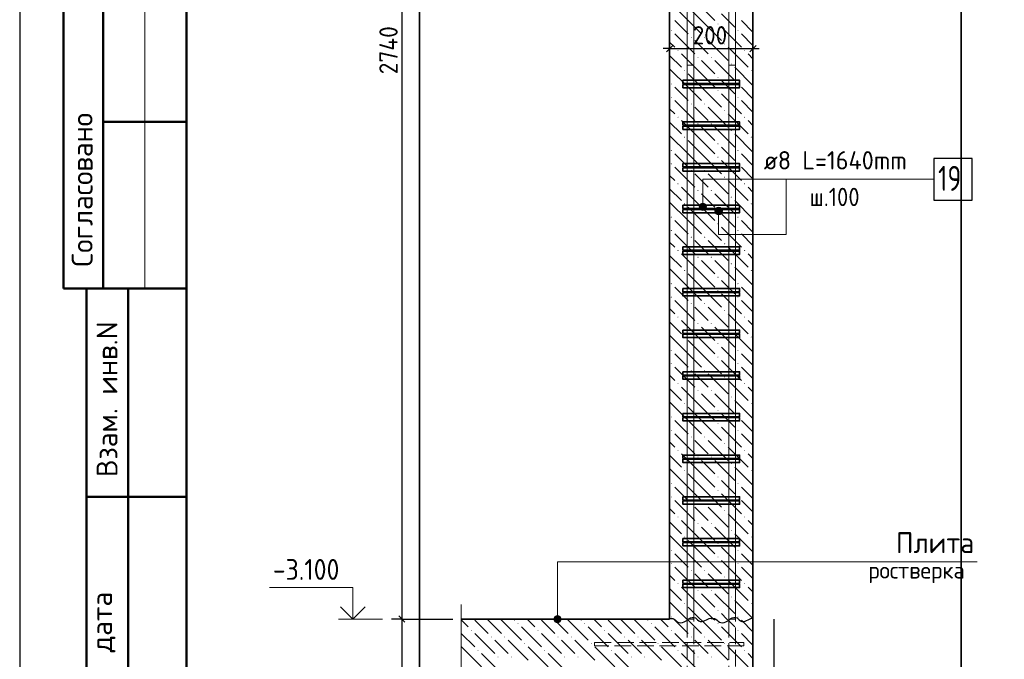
# Model space of a CAD drawing. Header units: millimetres. Extents: x 0 to 42000, y 0 to 29700.
# Tile 2 of 12: x 0 to 11817, y 4548 to 12227. Entities that reach past the tile are written whole.
import ezdxf

# ---------------------------------------------------------------- set-up
doc = ezdxf.new("R2010")
doc.units = ezdxf.units.MM
doc.linetypes.add('______2', pattern=[270, 200, -70])
doc.linetypes.add('______5', pattern=[1100, 800, -100, 100, -100])
for name, color, linetype, lineweight in [('S1 Продольная арматура', 7, 'Continuous', 35), ('Standard', 7, 'Continuous', 25), ('Выпуски арматуры Г-обр.', 52, 'Continuous', 25), ('Выпуски арматуры П-обр. равн.', 52, 'Continuous', 25), ('ЖБ Пилон', 7, 'Continuous', 35), ('ЖБ Плита Фундамента верхний уровень', 7, 'Continuous', 35), ('Позиционная метка диаметр_ шаг', 7, 'Continuous', 13), ('Позиционная метка линия выноска', 7, 'Continuous', 13), ('Примечания', 7, 'Continuous', 13)]:
    doc.layers.add(name, color=color, linetype=linetype, lineweight=lineweight)
doc.layers.add('Оси', color=7, linetype='______5')
doc.layers.add('Хомут', color=7, linetype='Continuous', lineweight=25, true_color=0x6e3c1e)
doc.styles.add('ISOCPEUR', font='txt')

msp = doc.modelspace()

# ---------------------------------------------------------------- hatches: boundary and pattern name
at = {"layer": 'ЖБ Пилон', "linetype": 'Continuous', "lineweight": 18, "transparency": 33554687}
for points in [[(8374, 12176), (8381, 12183), (8387, 12176), (8381, 12170)], [(7814, 12096), (7821, 12103), (7827, 12096), (7821, 12090)], [(8614, 12096), (8621, 12103), (8627, 12096), (8621, 12090)], [(8054, 12016), (8061, 12023), (8067, 12016), (8061, 12010)], [(8214, 12016), (8221, 12023), (8227, 12016), (8221, 12010)], [(8454, 11936), (8461, 11943), (8467, 11936), (8461, 11930)], [(7894, 11856), (7901, 11863), (7907, 11856), (7901, 11850)], [(8694, 11856), (8701, 11863), (8707, 11856), (8701, 11850)], [(8134, 11776), (8141, 11783), (8147, 11776), (8141, 11770)], [(8294, 11776), (8301, 11783), (8307, 11776), (8301, 11770)], [(8534, 11696), (8541, 11703), (8547, 11696), (8541, 11690)], [(7974, 11616), (7981, 11623), (7987, 11616), (7981, 11610)], [(8774, 11616), (8781, 11623), (8787, 11616), (8781, 11610)], [(7814, 11456), (7821, 11463), (7827, 11456), (7821, 11450)], [(8374, 11536), (8381, 11543), (8387, 11536), (8381, 11530)], [(8614, 11456), (8621, 11463), (8627, 11456), (8621, 11450)], [(8374, 11376), (8381, 11383), (8387, 11376), (8381, 11370)], [(7814, 11296), (7821, 11303), (7827, 11296), (7821, 11290)], [(8614, 11296), (8621, 11303), (8627, 11296), (8621, 11290)], [(8054, 11216), (8061, 11223), (8067, 11216), (8061, 11210)], [(8214, 11216), (8221, 11223), (8227, 11216), (8221, 11210)], [(8454, 11136), (8461, 11143), (8467, 11136), (8461, 11130)], [(7894, 11056), (7901, 11063), (7907, 11056), (7901, 11050)], [(8694, 11056), (8701, 11063), (8707, 11056), (8701, 11050)], [(8134, 10976), (8141, 10983), (8147, 10976), (8141, 10970)], [(8294, 10976), (8301, 10983), (8307, 10976), (8301, 10970)], [(8534, 10896), (8541, 10903), (8547, 10896), (8541, 10890)], [(7974, 10816), (7981, 10823), (7987, 10816), (7981, 10810)], [(8774, 10816), (8781, 10823), (8787, 10816), (8781, 10810)], [(7814, 10656), (7821, 10663), (7827, 10656), (7821, 10650)], [(8374, 10736), (8381, 10743), (8387, 10736), (8381, 10730)], [(8614, 10656), (8621, 10663), (8627, 10656), (8621, 10650)], [(8374, 10576), (8381, 10583), (8387, 10576), (8381, 10570)], [(7814, 10496), (7821, 10503), (7827, 10496), (7821, 10490)], [(8054, 10416), (8061, 10423), (8067, 10416), (8061, 10410)], [(8214, 10416), (8221, 10423), (8227, 10416), (8221, 10410)], [(8614, 10496), (8621, 10503), (8627, 10496), (8621, 10490)], [(8454, 10336), (8461, 10343), (8467, 10336), (8461, 10330)], [(7894, 10256), (7901, 10263), (7907, 10256), (7901, 10250)], [(8134, 10176), (8141, 10183), (8147, 10176), (8141, 10170)], [(8294, 10176), (8301, 10183), (8307, 10176), (8301, 10170)], [(8694, 10256), (8701, 10263), (8707, 10256), (8701, 10250)], [(8534, 10096), (8541, 10103), (8547, 10096), (8541, 10090)], [(7974, 10016), (7981, 10023), (7987, 10016), (7981, 10010)], [(8374, 9936), (8381, 9943), (8387, 9936), (8381, 9930)], [(8774, 10016), (8781, 10023), (8787, 10016), (8781, 10010)], [(7814, 9856), (7821, 9863), (7827, 9856), (7821, 9850)], [(8614, 9856), (8621, 9863), (8627, 9856), (8621, 9850)], [(7814, 9696), (7821, 9703), (7827, 9696), (7821, 9690)], [(8374, 9776), (8381, 9783), (8387, 9776), (8381, 9770)], [(8614, 9696), (8621, 9703), (8627, 9696), (8621, 9690)], [(8054, 9616), (8061, 9623), (8067, 9616), (8061, 9610)], [(8214, 9616), (8221, 9623), (8227, 9616), (8221, 9610)], [(7894, 9456), (7901, 9463), (7907, 9456), (7901, 9450)], [(8454, 9536), (8461, 9543), (8467, 9536), (8461, 9530)], [(8694, 9456), (8701, 9463), (8707, 9456), (8701, 9450)], [(8134, 9376), (8141, 9383), (8147, 9376), (8141, 9370)], [(8294, 9376), (8301, 9383), (8307, 9376), (8301, 9370)], [(7974, 9216), (7981, 9223), (7987, 9216), (7981, 9210)], [(8534, 9296), (8541, 9303), (8547, 9296), (8541, 9290)], [(8774, 9216), (8781, 9223), (8787, 9216), (8781, 9210)], [(8374, 9136), (8381, 9143), (8387, 9136), (8381, 9130)], [(7814, 9056), (7821, 9063), (7827, 9056), (7821, 9050)], [(8374, 8976), (8381, 8983), (8387, 8976), (8381, 8970)], [(8614, 9056), (8621, 9063), (8627, 9056), (8621, 9050)], [(7814, 8896), (7821, 8903), (7827, 8896), (7821, 8890)], [(8614, 8896), (8621, 8903), (8627, 8896), (8621, 8890)], [(8054, 8816), (8061, 8823), (8067, 8816), (8061, 8810)], [(8214, 8816), (8221, 8823), (8227, 8816), (8221, 8810)], [(7894, 8656), (7901, 8663), (7907, 8656), (7901, 8650)], [(8454, 8736), (8461, 8743), (8467, 8736), (8461, 8730)], [(8694, 8656), (8701, 8663), (8707, 8656), (8701, 8650)], [(8134, 8576), (8141, 8583), (8147, 8576), (8141, 8570)], [(8294, 8576), (8301, 8583), (8307, 8576), (8301, 8570)], [(7974, 8416), (7981, 8423), (7987, 8416), (7981, 8410)], [(8534, 8496), (8541, 8503), (8547, 8496), (8541, 8490)], [(8774, 8416), (8781, 8423), (8787, 8416), (8781, 8410)], [(8374, 8336), (8381, 8343), (8387, 8336), (8381, 8330)], [(7814, 8256), (7821, 8263), (7827, 8256), (7821, 8250)], [(8374, 8176), (8381, 8183), (8387, 8176), (8381, 8170)], [(8614, 8256), (8621, 8263), (8627, 8256), (8621, 8250)], [(7814, 8096), (7821, 8103), (7827, 8096), (7821, 8090)], [(8614, 8096), (8621, 8103), (8627, 8096), (8621, 8090)], [(8054, 8016), (8061, 8023), (8067, 8016), (8061, 8010)], [(8214, 8016), (8221, 8023), (8227, 8016), (8221, 8010)], [(8454, 7936), (8461, 7943), (8467, 7936), (8461, 7930)], [(7894, 7856), (7901, 7863), (7907, 7856), (7901, 7850)], [(8694, 7856), (8701, 7863), (8707, 7856), (8701, 7850)], [(8134, 7776), (8141, 7783), (8147, 7776), (8141, 7770)], [(8294, 7776), (8301, 7783), (8307, 7776), (8301, 7770)], [(8534, 7696), (8541, 7703), (8547, 7696), (8541, 7690)], [(7974, 7616), (7981, 7623), (7987, 7616), (7981, 7610)], [(8774, 7616), (8781, 7623), (8787, 7616), (8781, 7610)], [(7814, 7456), (7821, 7463), (7827, 7456), (7821, 7450)], [(8374, 7536), (8381, 7543), (8387, 7536), (8381, 7530)], [(8614, 7456), (8621, 7463), (8627, 7456), (8621, 7450)], [(8374, 7376), (8381, 7383), (8387, 7376), (8381, 7370)], [(7814, 7296), (7821, 7303), (7827, 7296), (7821, 7290)], [(8054, 7216), (8061, 7223), (8067, 7216), (8061, 7210)], [(8214, 7216), (8221, 7223), (8227, 7216), (8221, 7210)], [(8614, 7296), (8621, 7303), (8627, 7296), (8621, 7290)], [(8454, 7136), (8461, 7143), (8467, 7136), (8461, 7130)], [(7894, 7056), (7901, 7063), (7907, 7056), (7901, 7050)], [(8134, 6976), (8141, 6983), (8147, 6976), (8141, 6970)], [(8294, 6976), (8301, 6983), (8307, 6976), (8301, 6970)], [(8694, 7056), (8701, 7063), (8707, 7056), (8701, 7050)], [(8534, 6896), (8541, 6903), (8547, 6896), (8541, 6890)], [(7974, 6816), (7981, 6823), (7987, 6816), (7981, 6810)], [(8374, 6736), (8381, 6743), (8387, 6736), (8381, 6730)], [(8774, 6816), (8781, 6823), (8787, 6816), (8781, 6810)], [(7814, 6656), (7821, 6663), (7827, 6656), (7821, 6650)], [(8614, 6656), (8621, 6663), (8627, 6656), (8621, 6650)], [(7814, 6496), (7821, 6503), (7827, 6496), (7821, 6490)], [(8374, 6576), (8381, 6583), (8387, 6576), (8381, 6570)], [(8614, 6496), (8621, 6503), (8627, 6496), (8621, 6490)], [(8054, 6416), (8061, 6423), (8067, 6416), (8061, 6410)], [(8214, 6416), (8221, 6423), (8227, 6416), (8221, 6410)], [(8454, 6336), (8461, 6343), (8467, 6336), (8461, 6330)], [(7894, 6256), (7901, 6263), (7907, 6256), (7901, 6250)], [(8134, 6176), (8141, 6183), (8147, 6176), (8141, 6170)], [(8294, 6176), (8301, 6183), (8307, 6176), (8301, 6170)], [(8694, 6256), (8701, 6263), (8707, 6256), (8701, 6250)], [(8534, 6096), (8541, 6103), (8547, 6096), (8541, 6090)], [(7974, 6016), (7981, 6023), (7987, 6016), (7981, 6010)], [(8374, 5936), (8381, 5943), (8387, 5936), (8381, 5930)], [(8774, 6016), (8781, 6023), (8787, 6016), (8781, 6010)], [(7814, 5856), (7821, 5863), (7827, 5856), (7821, 5850)], [(8614, 5856), (8621, 5863), (8627, 5856), (8621, 5850)], [(7814, 5696), (7821, 5703), (7827, 5696), (7821, 5690)], [(8374, 5776), (8381, 5783), (8387, 5776), (8381, 5770)], [(8614, 5696), (8621, 5703), (8627, 5696), (8621, 5690)], [(8054, 5616), (8061, 5623), (8067, 5616), (8061, 5610)], [(8214, 5616), (8221, 5623), (8227, 5616), (8221, 5610)], [(7894, 5456), (7901, 5463), (7907, 5456), (7901, 5450)], [(8454, 5536), (8461, 5543), (8467, 5536), (8461, 5530)], [(8694, 5456), (8701, 5463), (8707, 5456), (8701, 5450)], [(8134, 5376), (8141, 5383), (8147, 5376), (8141, 5370)], [(8294, 5376), (8301, 5383), (8307, 5376), (8301, 5370)], [(7974, 5216), (7981, 5223), (7987, 5216), (7981, 5210)], [(8534, 5296), (8541, 5303), (8547, 5296), (8541, 5290)], [(8774, 5216), (8781, 5223), (8787, 5216), (8781, 5210)], [(8374, 5136), (8381, 5143), (8387, 5136), (8381, 5130)], [(7814, 5056), (7821, 5063), (7827, 5056), (7821, 5050)], [(8614, 5056), (8621, 5063), (8627, 5056), (8621, 5050)]]:
    msp.add_hatch(color=7, dxfattribs=at).paths.add_polyline_path(points, flags=16)
at = {"layer": 'ЖБ Плита Фундамента верхний уровень', "linetype": 'Continuous', "lineweight": 18, "transparency": 33554687}
for points in [[(5974, 4976), (5981, 4983), (5987, 4976), (5981, 4970)], [(6774, 4976), (6781, 4983), (6787, 4976), (6781, 4970)], [(7574, 4976), (7581, 4983), (7587, 4976), (7581, 4970)], [(8374, 4976), (8381, 4983), (8387, 4976), (8381, 4970)], [(5414, 4896), (5421, 4903), (5427, 4896), (5421, 4890)], [(6214, 4896), (6221, 4903), (6227, 4896), (6221, 4890)], [(7014, 4896), (7021, 4903), (7027, 4896), (7021, 4890)], [(7814, 4896), (7821, 4903), (7827, 4896), (7821, 4890)], [(8614, 4896), (8621, 4903), (8627, 4896), (8621, 4890)], [(5654, 4816), (5661, 4823), (5667, 4816), (5661, 4810)], [(5814, 4816), (5821, 4823), (5827, 4816), (5821, 4810)], [(6054, 4736), (6061, 4743), (6067, 4736), (6061, 4730)], [(6454, 4816), (6461, 4823), (6467, 4816), (6461, 4810)], [(6614, 4816), (6621, 4823), (6627, 4816), (6621, 4810)], [(6854, 4736), (6861, 4743), (6867, 4736), (6861, 4730)], [(7254, 4816), (7261, 4823), (7267, 4816), (7261, 4810)], [(7414, 4816), (7421, 4823), (7427, 4816), (7421, 4810)], [(7654, 4736), (7661, 4743), (7667, 4736), (7661, 4730)], [(8054, 4816), (8061, 4823), (8067, 4816), (8061, 4810)], [(8214, 4816), (8221, 4823), (8227, 4816), (8221, 4810)], [(8454, 4736), (8461, 4743), (8467, 4736), (8461, 4730)], [(5494, 4656), (5501, 4663), (5507, 4656), (5501, 4650)], [(6294, 4656), (6301, 4663), (6307, 4656), (6301, 4650)], [(7094, 4656), (7101, 4663), (7107, 4656), (7101, 4650)], [(7894, 4656), (7901, 4663), (7907, 4656), (7901, 4650)], [(8694, 4656), (8701, 4663), (8707, 4656), (8701, 4650)], [(5734, 4576), (5741, 4583), (5747, 4576), (5741, 4570)], [(5894, 4576), (5901, 4583), (5907, 4576), (5901, 4570)], [(6534, 4576), (6541, 4583), (6547, 4576), (6541, 4570)], [(6694, 4576), (6701, 4583), (6707, 4576), (6701, 4570)], [(7334, 4576), (7341, 4583), (7347, 4576), (7341, 4570)], [(7494, 4576), (7501, 4583), (7507, 4576), (7501, 4570)], [(8134, 4576), (8141, 4583), (8147, 4576), (8141, 4570)], [(8294, 4576), (8301, 4583), (8307, 4576), (8301, 4570)]]:
    msp.add_hatch(color=7, dxfattribs=at).paths.add_polyline_path(points, flags=16)
at = {"layer": 'Позиционная метка линия выноска', "linetype": 'Continuous', "lineweight": 13, "transparency": 33554687}
for points in [[(8238, 10003), (8161, 10003), (8154, 9980)], [(8238, 10003), (8154, 9980), (8244, 9980)], [(8244, 9980), (8154, 9980), (8161, 9958)], [(8222, 10019), (8177, 10019), (8161, 10003)], [(8222, 10019), (8161, 10003), (8238, 10003)], [(8244, 9980), (8161, 9958), (8238, 9958)], [(8238, 9958), (8161, 9958), (8177, 9941)], [(8177, 10019), (8222, 10019), (8199, 10025)], [(8238, 9958), (8177, 9941), (8222, 9941)], [(8222, 9941), (8177, 9941), (8199, 9935)], [(8343, 9930), (8433, 9930), (8427, 9953)], [(8343, 9930), (8427, 9953), (8349, 9953)], [(8349, 9908), (8433, 9930), (8343, 9930)], [(8349, 9953), (8427, 9953), (8410, 9969)], [(8349, 9953), (8410, 9969), (8365, 9969)], [(8349, 9908), (8427, 9908), (8433, 9930)], [(8365, 9969), (8410, 9969), (8388, 9975)], [(8365, 9891), (8427, 9908), (8349, 9908)], [(8365, 9891), (8410, 9891), (8427, 9908)], [(8410, 9891), (8365, 9891), (8388, 9885)], [(6410, 5030), (6500, 5030), (6493, 5053)], [(6410, 5030), (6493, 5053), (6416, 5053)], [(6416, 5008), (6500, 5030), (6410, 5030)], [(6416, 5053), (6493, 5053), (6477, 5069)], [(6416, 5053), (6477, 5069), (6432, 5069)], [(6416, 5008), (6493, 5008), (6500, 5030)], [(6432, 4991), (6493, 5008), (6416, 5008)], [(6432, 5069), (6477, 5069), (6455, 5075)], [(6432, 4991), (6477, 4991), (6493, 5008)], [(6477, 4991), (6432, 4991), (6455, 4985)]]:
    msp.add_hatch(color=7, dxfattribs=at).paths.add_polyline_path(points)

# ---------------------------------------------------------------- linework, layer by layer
at = {"layer": 'S1 Продольная арматура', "color": 7, "linetype": 'Continuous', "lineweight": 18, "transparency": 33554687}
for points in [[(8009, 5030), (8009, 18724), (8089, 19740), (8089, 26380), (8169, 26380), (8169, 19737), (8089, 18721), (8089, 5030), (8009, 5030)], [(8009, 5030), (8009, 18724), (8089, 19740), (8089, 26380), (8169, 26380), (8169, 19737), (8089, 18721), (8089, 5030), (8009, 5030)], [(8009, 5030), (8009, 18724), (8089, 19740), (8089, 26380), (8169, 26380), (8169, 19737), (8089, 18721), (8089, 5030), (8009, 5030)], [(8009, 5030), (8009, 18724), (8089, 19740), (8089, 26380), (8169, 26380), (8169, 19737), (8089, 18721), (8089, 5030), (8009, 5030)], [(8009, 5030), (8009, 18724), (8089, 19740), (8089, 26380), (8169, 26380), (8169, 19737), (8089, 18721), (8089, 5030), (8009, 5030)], [(8009, 5030), (8009, 18724), (8089, 19740), (8089, 26380), (8169, 26380), (8169, 19737), (8089, 18721), (8089, 5030), (8009, 5030)], [(8009, 5030), (8009, 18724), (8089, 19740), (8089, 26380), (8169, 26380), (8169, 19737), (8089, 18721), (8089, 5030), (8009, 5030)], [(8009, 5030), (8009, 18724), (8089, 19740), (8089, 26380), (8169, 26380), (8169, 19737), (8089, 18721), (8089, 5030), (8009, 5030)], [(8509, 5030), (8509, 18721), (8429, 19737), (8429, 26380), (8509, 26380), (8509, 19740), (8589, 18724), (8589, 5030), (8509, 5030)], [(8509, 5030), (8509, 18721), (8429, 19737), (8429, 26380), (8509, 26380), (8509, 19740), (8589, 18724), (8589, 5030), (8509, 5030)], [(8509, 5030), (8509, 18721), (8429, 19737), (8429, 26380), (8509, 26380), (8509, 19740), (8589, 18724), (8589, 5030), (8509, 5030)], [(8509, 5030), (8509, 18721), (8429, 19737), (8429, 26380), (8509, 26380), (8509, 19740), (8589, 18724), (8589, 5030), (8509, 5030)], [(8509, 5030), (8509, 18721), (8429, 19737), (8429, 26380), (8509, 26380), (8509, 19740), (8589, 18724), (8589, 5030), (8509, 5030)], [(8509, 5030), (8509, 18721), (8429, 19737), (8429, 26380), (8509, 26380), (8509, 19740), (8589, 18724), (8589, 5030), (8509, 5030)], [(8509, 5030), (8509, 18721), (8429, 19737), (8429, 26380), (8509, 26380), (8509, 19740), (8589, 18724), (8589, 5030), (8509, 5030)], [(8509, 5030), (8509, 18721), (8429, 19737), (8429, 26380), (8509, 26380), (8509, 19740), (8589, 18724), (8589, 5030), (8509, 5030)]]:
    msp.add_lwpolyline(points, dxfattribs=at)
at = {"layer": 'Standard', "color": 7, "linetype": 'Continuous', "lineweight": 25, "transparency": 33554687}
for p, q in [((2000, 29200), (2000, 1058)), ((7762, 11843), (7837, 11918)), ((8762, 11843), (8837, 11918)), ((4549, 5068), (4624, 4993))]:
    msp.add_line(p, q, dxfattribs=at)
at = {"layer": 'Standard', "color": 7, "linetype": 'Continuous', "lineweight": -3, "transparency": 33554687}
for p, q in [((4586, 18730), (4586, 5030)), ((7799, 11880), (7799, 12005)), ((8799, 11880), (8799, 12005)), ((7799, 11880), (7724, 11880)), ((7799, 11880), (7799, 11755)), ((7799, 11880), (7799, 11880)), ((7799, 11880), (8799, 11880)), ((8799, 11880), (8799, 11755)), ((8799, 11880), (8799, 11880)), ((8799, 11880), (8874, 11880)), ((4586, 5030), (4461, 5030)), ((4586, 5030), (4711, 5030)), ((4586, 5030), (5199, 5030)), ((4586, 5030), (4586, 3030))]:
    msp.add_line(p, q, dxfattribs=at)
at = {"layer": 'Standard', "color": 7, "linetype": 'Continuous', "lineweight": 50, "transparency": 33554687}
for p, q in [((527, 15500), (527, 9000)), ((527, 15500), (527, 9000)), ((1000, 15500), (1000, 9000)), ((2000, 11000), (1000, 11000)), ((0, 9000), (6, 9000)), ((527, 9000), (2000, 9000)), ((800, 500), (800, 9000)), ((800, 500), (800, 9000)), ((1300, 500), (1300, 9000)), ((800, 6500), (2000, 6500))]:
    msp.add_line(p, q, dxfattribs=at)
at = {"layer": 'Standard', "color": 7, "linetype": 'Continuous', "lineweight": 13, "transparency": 33554687}
for p, q in [((1500, 15500), (1500, 9000)), ((4356, 5030), (3826, 5030))]:
    msp.add_line(p, q, dxfattribs=at)
at = {"layer": 'Standard', "color": 7, "linetype": 'Continuous', "lineweight": 25, "transparency": 33554687}
msp.add_lwpolyline([(0, 0), (42000, 0), (42000, 29700), (0, 29700), (0, 0)], close=True, dxfattribs=at)
at = {"layer": 'Standard', "color": 7, "linetype": 'Continuous', "lineweight": 50, "transparency": 33554687}
msp.add_lwpolyline([(2000, 29200), (41500, 29200), (41500, 500), (2000, 500), (2000, 29200)], close=True, dxfattribs=at)
at = {"layer": 'Standard', "color": 7, "linetype": 'Continuous', "lineweight": 35, "transparency": 33554687}
for points in [[(23000, 29200), (2000, 29200), (2000, 500), (23000, 500), (23000, 29200)], [(4148, 5179), (4000, 5030), (3852, 5179)]]:
    msp.add_lwpolyline(points, dxfattribs=at)
at = {"layer": 'Standard', "color": 254, "linetype": 'Continuous', "lineweight": 35, "true_color": 0xc4c4ff, "transparency": 33554687}
msp.add_lwpolyline([(4799, 1530), (11299, 1530), (11299, 27230), (4799, 27230), (4799, 1530)], dxfattribs=at)
at = {"layer": 'Standard', "color": 7, "linetype": 'Continuous', "lineweight": 13, "transparency": 33554687}
msp.add_lwpolyline([(4000, 5030), (4000, 5410), (3000, 5410)], dxfattribs=at)
at = {"layer": 'Выпуски арматуры Г-обр.', "color": 7, "linetype": '______2', "lineweight": 13, "transparency": 33554687}
for points in [[(8089, 11680), (8089, 3725), (8082, 3674), (8065, 3622), (8038, 3574), (8005, 3534), (7965, 3501), (7917, 3474), (7865, 3457), (7815, 3450), (6159, 3450), (6159, 3530), (7809, 3530), (7847, 3535), (7885, 3548), (7920, 3567), (7948, 3591), (7972, 3620), (7991, 3654), (8004, 3693), (8009, 3730), (8009, 11680), (8089, 11680)], [(8089, 11680), (8089, 3725), (8082, 3674), (8065, 3622), (8038, 3574), (8005, 3534), (7965, 3501), (7917, 3474), (7865, 3457), (7815, 3450), (6159, 3450), (6159, 3530), (7809, 3530), (7847, 3535), (7885, 3548), (7920, 3567), (7948, 3591), (7972, 3620), (7991, 3654), (8004, 3693), (8009, 3730), (8009, 11680), (8089, 11680)], [(8089, 11680), (8089, 3725), (8082, 3674), (8065, 3622), (8038, 3574), (8005, 3534), (7965, 3501), (7917, 3474), (7865, 3457), (7815, 3450), (6159, 3450), (6159, 3530), (7809, 3530), (7847, 3535), (7885, 3548), (7920, 3567), (7948, 3591), (7972, 3620), (7991, 3654), (8004, 3693), (8009, 3730), (8009, 11680), (8089, 11680)], [(8089, 11680), (8089, 3725), (8082, 3674), (8065, 3622), (8038, 3574), (8005, 3534), (7965, 3501), (7917, 3474), (7865, 3457), (7815, 3450), (6159, 3450), (6159, 3530), (7809, 3530), (7847, 3535), (7885, 3548), (7920, 3567), (7948, 3591), (7972, 3620), (7991, 3654), (8004, 3693), (8009, 3730), (8009, 11680), (8089, 11680)], [(8089, 11680), (8089, 3725), (8082, 3674), (8065, 3622), (8038, 3574), (8005, 3534), (7965, 3501), (7917, 3474), (7865, 3457), (7815, 3450), (6159, 3450), (6159, 3530), (7809, 3530), (7847, 3535), (7885, 3548), (7920, 3567), (7948, 3591), (7972, 3620), (7991, 3654), (8004, 3693), (8009, 3730), (8009, 11680), (8089, 11680)], [(8089, 11680), (8089, 3725), (8082, 3674), (8065, 3622), (8038, 3574), (8005, 3534), (7965, 3501), (7917, 3474), (7865, 3457), (7815, 3450), (6159, 3450), (6159, 3530), (7809, 3530), (7847, 3535), (7885, 3548), (7920, 3567), (7948, 3591), (7972, 3620), (7991, 3654), (8004, 3693), (8009, 3730), (8009, 11680), (8089, 11680)], [(8089, 11680), (8089, 3725), (8082, 3674), (8065, 3622), (8038, 3574), (8005, 3534), (7965, 3501), (7917, 3474), (7865, 3457), (7815, 3450), (6159, 3450), (6159, 3530), (7809, 3530), (7847, 3535), (7885, 3548), (7920, 3567), (7948, 3591), (7972, 3620), (7991, 3654), (8004, 3693), (8009, 3730), (8009, 11680), (8089, 11680)], [(8089, 11680), (8089, 3725), (8082, 3674), (8065, 3622), (8038, 3574), (8005, 3534), (7965, 3501), (7917, 3474), (7865, 3457), (7815, 3450), (6159, 3450), (6159, 3530), (7809, 3530), (7847, 3535), (7885, 3548), (7920, 3567), (7948, 3591), (7972, 3620), (7991, 3654), (8004, 3693), (8009, 3730), (8009, 11680), (8089, 11680)], [(8589, 11680), (8589, 3725), (8582, 3674), (8565, 3622), (8538, 3574), (8505, 3534), (8465, 3501), (8417, 3474), (8365, 3457), (8315, 3450), (6659, 3450), (6659, 3530), (8309, 3530), (8347, 3535), (8385, 3548), (8420, 3567), (8448, 3591), (8472, 3620), (8491, 3654), (8504, 3693), (8509, 3730), (8509, 11680), (8589, 11680)], [(8589, 11680), (8589, 3725), (8582, 3674), (8565, 3622), (8538, 3574), (8505, 3534), (8465, 3501), (8417, 3474), (8365, 3457), (8315, 3450), (6659, 3450), (6659, 3530), (8309, 3530), (8347, 3535), (8385, 3548), (8420, 3567), (8448, 3591), (8472, 3620), (8491, 3654), (8504, 3693), (8509, 3730), (8509, 11680), (8589, 11680)], [(8589, 11680), (8589, 3725), (8582, 3674), (8565, 3622), (8538, 3574), (8505, 3534), (8465, 3501), (8417, 3474), (8365, 3457), (8315, 3450), (6659, 3450), (6659, 3530), (8309, 3530), (8347, 3535), (8385, 3548), (8420, 3567), (8448, 3591), (8472, 3620), (8491, 3654), (8504, 3693), (8509, 3730), (8509, 11680), (8589, 11680)], [(8589, 11680), (8589, 3725), (8582, 3674), (8565, 3622), (8538, 3574), (8505, 3534), (8465, 3501), (8417, 3474), (8365, 3457), (8315, 3450), (6659, 3450), (6659, 3530), (8309, 3530), (8347, 3535), (8385, 3548), (8420, 3567), (8448, 3591), (8472, 3620), (8491, 3654), (8504, 3693), (8509, 3730), (8509, 11680), (8589, 11680)], [(8589, 11680), (8589, 3725), (8582, 3674), (8565, 3622), (8538, 3574), (8505, 3534), (8465, 3501), (8417, 3474), (8365, 3457), (8315, 3450), (6659, 3450), (6659, 3530), (8309, 3530), (8347, 3535), (8385, 3548), (8420, 3567), (8448, 3591), (8472, 3620), (8491, 3654), (8504, 3693), (8509, 3730), (8509, 11680), (8589, 11680)], [(8589, 11680), (8589, 3725), (8582, 3674), (8565, 3622), (8538, 3574), (8505, 3534), (8465, 3501), (8417, 3474), (8365, 3457), (8315, 3450), (6659, 3450), (6659, 3530), (8309, 3530), (8347, 3535), (8385, 3548), (8420, 3567), (8448, 3591), (8472, 3620), (8491, 3654), (8504, 3693), (8509, 3730), (8509, 11680), (8589, 11680)], [(8589, 11680), (8589, 3725), (8582, 3674), (8565, 3622), (8538, 3574), (8505, 3534), (8465, 3501), (8417, 3474), (8365, 3457), (8315, 3450), (6659, 3450), (6659, 3530), (8309, 3530), (8347, 3535), (8385, 3548), (8420, 3567), (8448, 3591), (8472, 3620), (8491, 3654), (8504, 3693), (8509, 3730), (8509, 11680), (8589, 11680)], [(8589, 11680), (8589, 3725), (8582, 3674), (8565, 3622), (8538, 3574), (8505, 3534), (8465, 3501), (8417, 3474), (8365, 3457), (8315, 3450), (6659, 3450), (6659, 3530), (8309, 3530), (8347, 3535), (8385, 3548), (8420, 3567), (8448, 3591), (8472, 3620), (8491, 3654), (8504, 3693), (8509, 3730), (8509, 11680), (8589, 11680)]]:
    msp.add_lwpolyline(points, dxfattribs=at)
at = {"layer": 'Выпуски арматуры П-обр. равн.', "color": 7, "linetype": '______2', "lineweight": 13, "transparency": 33554687}
msp.add_lwpolyline([(8689, 4710), (6899, 4710), (6899, 4750), (8689, 4750), (8689, 4710)], dxfattribs=at)
msp.add_lwpolyline([(8689, 4710), (6899, 4710), (6899, 4750), (8689, 4750), (8689, 4710)], dxfattribs=at)
msp.add_lwpolyline([(8689, 4710), (6899, 4710), (6899, 4750), (8689, 4750), (8689, 4710)], dxfattribs=at)
msp.add_lwpolyline([(8689, 4710), (6899, 4710), (6899, 4750), (8689, 4750), (8689, 4710)], dxfattribs=at)
at = {"layer": 'ЖБ Пилон', "color": 7, "linetype": 'Continuous', "lineweight": 35, "transparency": 33554687}
for p, q in [((7799, 18730), (7799, 5030)), ((8799, 5030), (8799, 18730))]:
    msp.add_line(p, q, dxfattribs=at)
at = {"layer": 'ЖБ Пилон', "color": 9, "linetype": 'Continuous', "lineweight": 18, "true_color": 0xc7c7c7, "transparency": 33554687}
for p, q in [((8021, 12216), (7799, 12438)), ((8021, 12376), (8181, 12216)), ((8181, 12376), (8341, 12216)), ((8501, 12216), (8421, 12296)), ((7861, 12216), (8021, 12056)), ((8021, 12216), (8181, 12056)), ((8181, 12216), (8421, 11976)), ((8581, 12136), (8501, 12216)), ((8661, 12216), (8799, 12078)), ((7861, 12056), (8101, 11816)), ((8421, 12136), (8661, 11896)), ((8661, 12056), (8799, 11918)), ((7799, 11958), (7861, 11896)), ((8181, 11896), (8101, 11976)), ((8261, 11976), (8501, 11736)), ((8261, 11816), (8181, 11896)), ((8501, 11896), (8741, 11656)), ((7799, 11798), (7941, 11656)), ((8181, 11576), (7941, 11816)), ((8181, 11736), (8341, 11576)), ((8341, 11736), (8581, 11496)), ((8799, 11758), (8741, 11816)), ((8021, 11416), (7799, 11638)), ((8799, 11438), (8581, 11656)), ((8021, 11576), (8181, 11416)), ((8181, 11576), (8341, 11416)), ((8501, 11416), (8421, 11496)), ((7861, 11416), (8021, 11256)), ((8021, 11416), (8181, 11256)), ((8181, 11416), (8421, 11176)), ((8581, 11336), (8501, 11416)), ((8661, 11416), (8799, 11278)), ((7861, 11256), (8101, 11016)), ((8421, 11336), (8661, 11096)), ((8661, 11256), (8799, 11118)), ((7799, 11158), (7861, 11096)), ((8181, 11096), (8101, 11176)), ((8261, 11176), (8501, 10936)), ((7799, 10998), (7941, 10856)), ((8181, 10776), (7941, 11016)), ((8261, 11016), (8181, 11096)), ((8501, 11096), (8741, 10856)), ((8799, 10958), (8741, 11016)), ((8181, 10936), (8341, 10776)), ((8341, 10936), (8581, 10696)), ((8021, 10616), (7799, 10838)), ((8021, 10776), (8181, 10616)), ((8181, 10776), (8341, 10616)), ((8799, 10638), (8581, 10856)), ((8501, 10616), (8421, 10696)), ((7861, 10616), (8021, 10456)), ((8021, 10616), (8181, 10456)), ((8181, 10616), (8421, 10376)), ((8421, 10536), (8661, 10296)), ((8581, 10536), (8501, 10616)), ((8661, 10616), (8799, 10478)), ((7861, 10456), (8101, 10216)), ((8661, 10456), (8799, 10318)), ((7799, 10358), (7861, 10296)), ((8181, 10296), (8101, 10376)), ((8261, 10216), (8181, 10296)), ((8261, 10376), (8501, 10136)), ((8501, 10296), (8741, 10056)), ((7799, 10198), (7941, 10056)), ((8181, 9976), (7941, 10216)), ((8799, 10158), (8741, 10216)), ((8181, 10136), (8341, 9976)), ((8341, 10136), (8581, 9896)), ((8799, 9838), (8581, 10056)), ((8021, 9816), (7799, 10038)), ((8021, 9976), (8181, 9816)), ((8181, 9976), (8341, 9816)), ((7861, 9816), (8021, 9656)), ((8021, 9816), (8181, 9656)), ((8181, 9816), (8421, 9576)), ((8501, 9816), (8421, 9896)), ((8581, 9736), (8501, 9816)), ((8661, 9816), (8799, 9678)), ((8421, 9736), (8661, 9496)), ((7861, 9656), (8101, 9416)), ((8181, 9496), (8101, 9576)), ((8261, 9576), (8501, 9336)), ((8661, 9656), (8799, 9518)), ((7799, 9558), (7861, 9496)), ((8261, 9416), (8181, 9496)), ((8501, 9496), (8741, 9256)), ((7799, 9398), (7941, 9256)), ((8181, 9176), (7941, 9416)), ((8181, 9336), (8341, 9176)), ((8341, 9336), (8581, 9096)), ((8799, 9358), (8741, 9416)), ((8021, 9016), (7799, 9238)), ((8799, 9038), (8581, 9256)), ((8021, 9176), (8181, 9016)), ((8181, 9176), (8341, 9016)), ((7861, 9016), (8021, 8856)), ((8021, 9016), (8181, 8856)), ((8181, 9016), (8421, 8776)), ((8501, 9016), (8421, 9096)), ((8581, 8936), (8501, 9016)), ((8661, 9016), (8799, 8878)), ((8421, 8936), (8661, 8696)), ((7799, 8758), (7861, 8696)), ((7861, 8856), (8101, 8616)), ((8181, 8696), (8101, 8776)), ((8261, 8776), (8501, 8536)), ((8661, 8856), (8799, 8718)), ((8261, 8616), (8181, 8696)), ((8501, 8696), (8741, 8456)), ((7799, 8598), (7941, 8456)), ((8181, 8376), (7941, 8616)), ((8181, 8536), (8341, 8376)), ((8341, 8536), (8581, 8296)), ((8799, 8558), (8741, 8616)), ((8021, 8216), (7799, 8438)), ((8799, 8238), (8581, 8456)), ((8021, 8376), (8181, 8216)), ((8181, 8376), (8341, 8216)), ((8501, 8216), (8421, 8296)), ((7861, 8216), (8021, 8056)), ((8021, 8216), (8181, 8056)), ((8181, 8216), (8421, 7976)), ((8581, 8136), (8501, 8216)), ((8661, 8216), (8799, 8078)), ((7861, 8056), (8101, 7816)), ((8421, 8136), (8661, 7896)), ((8661, 8056), (8799, 7918)), ((7799, 7958), (7861, 7896)), ((8181, 7896), (8101, 7976)), ((8261, 7976), (8501, 7736)), ((8181, 7576), (7941, 7816)), ((8261, 7816), (8181, 7896)), ((8501, 7896), (8741, 7656)), ((8799, 7758), (8741, 7816)), ((7799, 7798), (7941, 7656)), ((8181, 7736), (8341, 7576)), ((8341, 7736), (8581, 7496)), ((8021, 7416), (7799, 7638)), ((8021, 7576), (8181, 7416)), ((8181, 7576), (8341, 7416)), ((8799, 7438), (8581, 7656)), ((8501, 7416), (8421, 7496)), ((7861, 7416), (8021, 7256)), ((8021, 7416), (8181, 7256)), ((8181, 7416), (8421, 7176)), ((8421, 7336), (8661, 7096)), ((8581, 7336), (8501, 7416)), ((8661, 7416), (8799, 7278)), ((7861, 7256), (8101, 7016)), ((8661, 7256), (8799, 7118)), ((7799, 7158), (7861, 7096)), ((8181, 7096), (8101, 7176)), ((8261, 7016), (8181, 7096)), ((8261, 7176), (8501, 6936)), ((8501, 7096), (8741, 6856)), ((7799, 6998), (7941, 6856)), ((8181, 6776), (7941, 7016)), ((8799, 6958), (8741, 7016)), ((8181, 6936), (8341, 6776)), ((8341, 6936), (8581, 6696)), ((8799, 6638), (8581, 6856)), ((8021, 6616), (7799, 6838)), ((8021, 6776), (8181, 6616)), ((8181, 6776), (8341, 6616)), ((8501, 6616), (8421, 6696)), ((7861, 6616), (8021, 6456)), ((8021, 6616), (8181, 6456)), ((8181, 6616), (8421, 6376)), ((8421, 6536), (8661, 6296)), ((8581, 6536), (8501, 6616)), ((8661, 6616), (8799, 6478)), ((7861, 6456), (8101, 6216)), ((8661, 6456), (8799, 6318)), ((7799, 6358), (7861, 6296)), ((8181, 6296), (8101, 6376)), ((8261, 6216), (8181, 6296)), ((8261, 6376), (8501, 6136)), ((8501, 6296), (8741, 6056)), ((7799, 6198), (7941, 6056)), ((8181, 5976), (7941, 6216)), ((8799, 6158), (8741, 6216)), ((8021, 5816), (7799, 6038)), ((8181, 6136), (8341, 5976)), ((8341, 6136), (8581, 5896)), ((8799, 5838), (8581, 6056)), ((8021, 5976), (8181, 5816)), ((8181, 5976), (8341, 5816)), ((7861, 5816), (8021, 5656)), ((8021, 5816), (8181, 5656)), ((8181, 5816), (8421, 5576)), ((8501, 5816), (8421, 5896)), ((8581, 5736), (8501, 5816)), ((8661, 5816), (8799, 5678)), ((8421, 5736), (8661, 5496)), ((7799, 5558), (7861, 5496)), ((7861, 5656), (8101, 5416)), ((8181, 5496), (8101, 5576)), ((8261, 5576), (8501, 5336)), ((8661, 5656), (8799, 5518)), ((8261, 5416), (8181, 5496)), ((8501, 5496), (8741, 5256)), ((7799, 5398), (7941, 5256)), ((8181, 5176), (7941, 5416)), ((8181, 5336), (8341, 5176)), ((8341, 5336), (8581, 5096)), ((8799, 5358), (8741, 5416)), ((8007, 5030), (7799, 5238)), ((8799, 5038), (8581, 5256)), ((8021, 5176), (8167, 5030)), ((8181, 5176), (8327, 5030)), ((8487, 5030), (8421, 5096))]:
    msp.add_line(p, q, dxfattribs=at)
at = {"layer": 'ЖБ Плита Фундамента верхний уровень', "color": 7, "linetype": 'Continuous', "lineweight": 35, "transparency": 33554687}
for p, q in [((7799, 5030), (5299, 5030)), ((8799, 3030), (8799, 5030))]:
    msp.add_line(p, q, dxfattribs=at)
at = {"layer": 'ЖБ Плита Фундамента верхний уровень', "color": 252, "linetype": 'Continuous', "lineweight": 18, "true_color": 0x8f8f8f, "transparency": 33554687}
for p, q in [((5301, 5016), (5299, 5018)), ((5381, 4936), (5301, 5016)), ((5461, 5016), (5621, 4856)), ((5621, 5016), (5607, 5030)), ((5621, 5016), (5781, 4856)), ((5767, 5030), (5781, 5016)), ((5781, 5016), (6021, 4776)), ((5927, 5030), (5941, 5016)), ((6101, 5016), (6087, 5030)), ((6181, 4936), (6101, 5016)), ((6261, 5016), (6421, 4856)), ((6421, 5016), (6407, 5030)), ((6421, 5016), (6581, 4856)), ((6567, 5030), (6581, 5016)), ((6581, 5016), (6821, 4776)), ((6727, 5030), (6741, 5016)), ((6901, 5016), (6887, 5030)), ((6981, 4936), (6901, 5016)), ((7061, 5016), (7221, 4856)), ((7221, 5016), (7207, 5030)), ((7221, 5016), (7381, 4856)), ((7367, 5030), (7381, 5016)), ((7381, 5016), (7621, 4776)), ((7527, 5030), (7541, 5016)), ((7701, 5016), (7687, 5030)), ((7781, 4936), (7701, 5016)), ((7861, 5016), (8021, 4856)), ((8021, 5016), (8007, 5030)), ((8021, 5016), (8181, 4856)), ((8167, 5030), (8181, 5016)), ((8181, 5016), (8421, 4776)), ((8327, 5030), (8341, 5016)), ((8501, 5016), (8487, 5030)), ((8581, 4936), (8501, 5016)), ((8661, 5016), (8799, 4878)), ((5299, 4858), (5461, 4696)), ((5461, 4856), (5701, 4616)), ((6021, 4936), (6261, 4696)), ((6261, 4856), (6501, 4616)), ((6821, 4936), (7061, 4696)), ((7061, 4856), (7301, 4616)), ((7621, 4936), (7861, 4696)), ((7861, 4856), (8101, 4616)), ((8421, 4936), (8661, 4696)), ((8661, 4856), (8799, 4718)), ((5781, 4696), (5701, 4776)), ((5861, 4776), (6101, 4536)), ((6581, 4696), (6501, 4776)), ((6661, 4776), (6901, 4536)), ((7381, 4696), (7301, 4776)), ((7461, 4776), (7701, 4536)), ((8181, 4696), (8101, 4776)), ((8261, 4776), (8501, 4536)), ((5301, 4696), (5541, 4456)), ((5781, 4376), (5541, 4616)), ((5861, 4616), (5781, 4696)), ((6101, 4696), (6341, 4456)), ((6581, 4376), (6341, 4616)), ((6661, 4616), (6581, 4696)), ((6901, 4696), (7141, 4456)), ((7381, 4376), (7141, 4616)), ((7461, 4616), (7381, 4696)), ((7701, 4696), (7941, 4456)), ((8181, 4376), (7941, 4616)), ((8261, 4616), (8181, 4696)), ((8501, 4696), (8741, 4456)), ((8799, 4558), (8741, 4616))]:
    msp.add_line(p, q, dxfattribs=at)
at = {"layer": 'Оси', "color": 8, "linetype": '______5', "lineweight": -3, "transparency": 33554687}
msp.add_line((9049, 5030), (9049, 1414), dxfattribs=at)
at = {"layer": 'Позиционная метка линия выноска', "color": 7, "linetype": 'Continuous', "lineweight": 13, "transparency": 33554687}
for p, q in [((8154, 9980), (8154, 9980)), ((8199, 10025), (8199, 10025)), ((8199, 9935), (8199, 9935)), ((8244, 9980), (8244, 9980)), ((8343, 9930), (8343, 9930)), ((8388, 9975), (8388, 9975)), ((8433, 9930), (8433, 9930)), ((8388, 9885), (8388, 9885)), ((6410, 5030), (6410, 5030)), ((6455, 5075), (6455, 5075)), ((6455, 4985), (6455, 4985)), ((6500, 5030), (6500, 5030))]:
    msp.add_line(p, q, dxfattribs=at)
for points in [[(10972, 10312), (8199, 10312), (8199, 9980)], [(9199, 10312), (9199, 9648), (8388, 9648), (8388, 9930)], [(6455, 5030), (6455, 5718), (11492, 5718)]]:
    msp.add_lwpolyline(points, dxfattribs=at)
for centre in [(8199, 9980), (8388, 9930), (6455, 5030)]:
    msp.add_circle(centre, 45, dxfattribs=at)
at = {"layer": 'Примечания', "color": 7, "linetype": 'Continuous', "lineweight": 13, "transparency": 33554687}
msp.add_line((5299, 5205), (5299, 4101), dxfattribs=at)
at = {"layer": 'Примечания', "color": 7, "linetype": 'Continuous', "lineweight": 25, "transparency": 33554687}
msp.add_line((8799, 5039), (8799, 5039), dxfattribs=at)
for points in [[(7799, 5039), (7818, 5039), (7838, 5036), (7856, 5030), (7870, 5019), (7883, 5006), (7897, 4995), (7916, 4988), (7935, 4984), (7955, 4989), (7973, 4996), (7990, 5004), (8005, 5015), (8019, 5026), (8033, 5037), (8050, 5046), (8069, 5051), (8089, 5051), (8109, 5045), (8123, 5035), (8136, 5022), (8150, 5011), (8167, 5002), (8187, 5000), (8207, 5005), (8224, 5013), (8241, 5021), (8259, 5029), (8276, 5037), (8295, 5041), (8299, 5042)], [(8299, 5039), (8318, 5039), (8338, 5036), (8356, 5030), (8370, 5019), (8383, 5006), (8397, 4995), (8416, 4988), (8435, 4984), (8455, 4989), (8473, 4996), (8490, 5004), (8505, 5015), (8519, 5026), (8533, 5037), (8550, 5046), (8569, 5051), (8589, 5051), (8609, 5045), (8623, 5035), (8636, 5022), (8650, 5011), (8667, 5002), (8687, 5000), (8707, 5005), (8724, 5013), (8741, 5021), (8759, 5029), (8776, 5037), (8795, 5041), (8799, 5042)]]:
    msp.add_lwpolyline(points, dxfattribs=at)
at = {"layer": 'Хомут', "color": 7, "linetype": 'Continuous', "lineweight": 35, "transparency": 33554687}
for points in [[(7959, 11500), (8639, 11500), (8639, 11460), (7959, 11460), (7959, 11500)], [(7959, 11500), (8639, 11500), (8639, 11460), (7959, 11460), (7959, 11500)], [(7959, 11450), (8639, 11450), (8639, 11410), (7959, 11410), (7959, 11450)], [(7959, 11450), (8639, 11450), (8639, 11410), (7959, 11410), (7959, 11450)], [(7959, 11000), (8639, 11000), (8639, 10960), (7959, 10960), (7959, 11000)], [(7959, 11000), (8639, 11000), (8639, 10960), (7959, 10960), (7959, 11000)], [(7959, 10950), (8639, 10950), (8639, 10910), (7959, 10910), (7959, 10950)], [(7959, 10950), (8639, 10950), (8639, 10910), (7959, 10910), (7959, 10950)], [(7959, 10500), (8639, 10500), (8639, 10460), (7959, 10460), (7959, 10500)], [(7959, 10500), (8639, 10500), (8639, 10460), (7959, 10460), (7959, 10500)], [(7959, 10450), (8639, 10450), (8639, 10410), (7959, 10410), (7959, 10450)], [(7959, 10450), (8639, 10450), (8639, 10410), (7959, 10410), (7959, 10450)], [(7959, 10000), (8639, 10000), (8639, 9960), (7959, 9960), (7959, 10000)], [(7959, 10000), (8639, 10000), (8639, 9960), (7959, 9960), (7959, 10000)], [(7959, 9950), (8639, 9950), (8639, 9910), (7959, 9910), (7959, 9950)], [(7959, 9950), (8639, 9950), (8639, 9910), (7959, 9910), (7959, 9950)], [(7959, 9500), (8639, 9500), (8639, 9460), (7959, 9460), (7959, 9500)], [(7959, 9500), (8639, 9500), (8639, 9460), (7959, 9460), (7959, 9500)], [(7959, 9450), (8639, 9450), (8639, 9410), (7959, 9410), (7959, 9450)], [(7959, 9450), (8639, 9450), (8639, 9410), (7959, 9410), (7959, 9450)], [(7959, 9000), (8639, 9000), (8639, 8960), (7959, 8960), (7959, 9000)], [(7959, 9000), (8639, 9000), (8639, 8960), (7959, 8960), (7959, 9000)], [(7959, 8950), (8639, 8950), (8639, 8910), (7959, 8910), (7959, 8950)], [(7959, 8950), (8639, 8950), (8639, 8910), (7959, 8910), (7959, 8950)], [(7959, 8500), (8639, 8500), (8639, 8460), (7959, 8460), (7959, 8500)], [(7959, 8500), (8639, 8500), (8639, 8460), (7959, 8460), (7959, 8500)], [(7959, 8450), (8639, 8450), (8639, 8410), (7959, 8410), (7959, 8450)], [(7959, 8450), (8639, 8450), (8639, 8410), (7959, 8410), (7959, 8450)], [(7959, 8000), (8639, 8000), (8639, 7960), (7959, 7960), (7959, 8000)], [(7959, 8000), (8639, 8000), (8639, 7960), (7959, 7960), (7959, 8000)], [(7959, 7950), (8639, 7950), (8639, 7910), (7959, 7910), (7959, 7950)], [(7959, 7950), (8639, 7950), (8639, 7910), (7959, 7910), (7959, 7950)], [(7959, 7500), (8639, 7500), (8639, 7460), (7959, 7460), (7959, 7500)], [(7959, 7500), (8639, 7500), (8639, 7460), (7959, 7460), (7959, 7500)], [(7959, 7450), (8639, 7450), (8639, 7410), (7959, 7410), (7959, 7450)], [(7959, 7450), (8639, 7450), (8639, 7410), (7959, 7410), (7959, 7450)], [(7959, 7000), (8639, 7000), (8639, 6960), (7959, 6960), (7959, 7000)], [(7959, 7000), (8639, 7000), (8639, 6960), (7959, 6960), (7959, 7000)], [(7959, 6950), (8639, 6950), (8639, 6910), (7959, 6910), (7959, 6950)], [(7959, 6950), (8639, 6950), (8639, 6910), (7959, 6910), (7959, 6950)], [(7959, 6500), (8639, 6500), (8639, 6460), (7959, 6460), (7959, 6500)], [(7959, 6500), (8639, 6500), (8639, 6460), (7959, 6460), (7959, 6500)], [(7959, 6450), (8639, 6450), (8639, 6410), (7959, 6410), (7959, 6450)], [(7959, 6450), (8639, 6450), (8639, 6410), (7959, 6410), (7959, 6450)], [(7959, 6000), (8639, 6000), (8639, 5960), (7959, 5960), (7959, 6000)], [(7959, 6000), (8639, 6000), (8639, 5960), (7959, 5960), (7959, 6000)], [(7959, 5950), (8639, 5950), (8639, 5910), (7959, 5910), (7959, 5950)], [(7959, 5950), (8639, 5950), (8639, 5910), (7959, 5910), (7959, 5950)], [(7959, 5500), (8639, 5500), (8639, 5460), (7959, 5460), (7959, 5500)], [(7959, 5500), (8639, 5500), (8639, 5460), (7959, 5460), (7959, 5500)], [(7959, 5450), (8639, 5450), (8639, 5410), (7959, 5410), (7959, 5450)], [(7959, 5450), (8639, 5450), (8639, 5410), (7959, 5410), (7959, 5450)]]:
    msp.add_lwpolyline(points, dxfattribs=at)
at = {"layer": 'Хомут', "color": 7, "linetype": 'Continuous', "lineweight": 25, "transparency": 33554687}
msp.add_lwpolyline([(10972, 10062), (11432, 10062), (11432, 10562), (10972, 10562), (10972, 10062)], dxfattribs=at)

# ---------------------------------------------------------------- texts
at = {"layer": 'Standard', "color": 7, "linetype": 'Continuous', "lineweight": 25, "transparency": 33554687, "insert": (4536, 11572), "char_height": 220, "width": 740.38, "attachment_point": 7, "rotation": 90, "style": 'ISOCPEUR'}
msp.add_mtext('\\W0.93;2740', dxfattribs=at)
at = {"layer": 'Standard', "color": 7, "linetype": 'Continuous', "lineweight": 25, "transparency": 33554687, "attachment_point": 7, "style": 'ISOCPEUR'}
for s, insert, char_height, width in [('\\W0.91;200', (8079, 11930), 220, 561.99), ('\\W0.90;-3.100', (3038, 5502), 250, 1011.77)]:
    msp.add_mtext(s, dxfattribs=dict(at, insert=insert, char_height=char_height, width=width))
at = {"layer": 'Standard', "color": 7, "linetype": 'Continuous', "lineweight": 50, "transparency": 33554687, "char_height": 250, "attachment_point": 7, "rotation": 90, "style": 'ISOCPEUR'}
for s, insert, width in [('\\A1;{\\fISOCPEUR|i0|b0;\\H250.000000;\\W1.000000;\\C7;Согласовано}\\P', (875, 9261), 2071.88), ('\\A1;{\\fISOCPEUR|i0|b0;\\H250.000000;\\W1.000000;\\C7;Взам. инв.N}\\P', (1173, 6736), 1909.1), ('\\A1;{\\fISOCPEUR|i0|b0;\\H250.000000;\\W1.000000;\\C7;Подп. и дата}\\P', (1149, 3242), 2197.06)]:
    msp.add_mtext(s, dxfattribs=dict(at, insert=insert, width=width))
at = {"layer": 'Позиционная метка диаметр_ шаг', "color": 7, "linetype": 'Continuous', "lineweight": 25, "transparency": 33554687, "attachment_point": 7, "style": 'ISOCPEUR'}
for s, insert, char_height, width in [('\\W0.95;Плита', (10517, 5823), 250, 1093.33), ('\\W0.97;ростверка', (10184, 5463), 200, 1396.22)]:
    msp.add_mtext(s, dxfattribs=dict(at, insert=insert, char_height=char_height, width=width))
at = {"layer": 'Хомут', "color": 7, "linetype": 'Continuous', "lineweight": 13, "transparency": 33554687, "attachment_point": 7, "style": 'ISOCPEUR'}
for s, insert, char_height, width in [('\\W0.96;ø8 L=1640mm ', (8930, 10429), 220, 2018.38), ('\\W0.75;19', (11022, 10172), 300, 472.29), ('\\W0.90;ш.100 ', (9480, 9989), 220, 912.91)]:
    msp.add_mtext(s, dxfattribs=dict(at, insert=insert, char_height=char_height, width=width))

doc.saveas('drawing.dxf')
